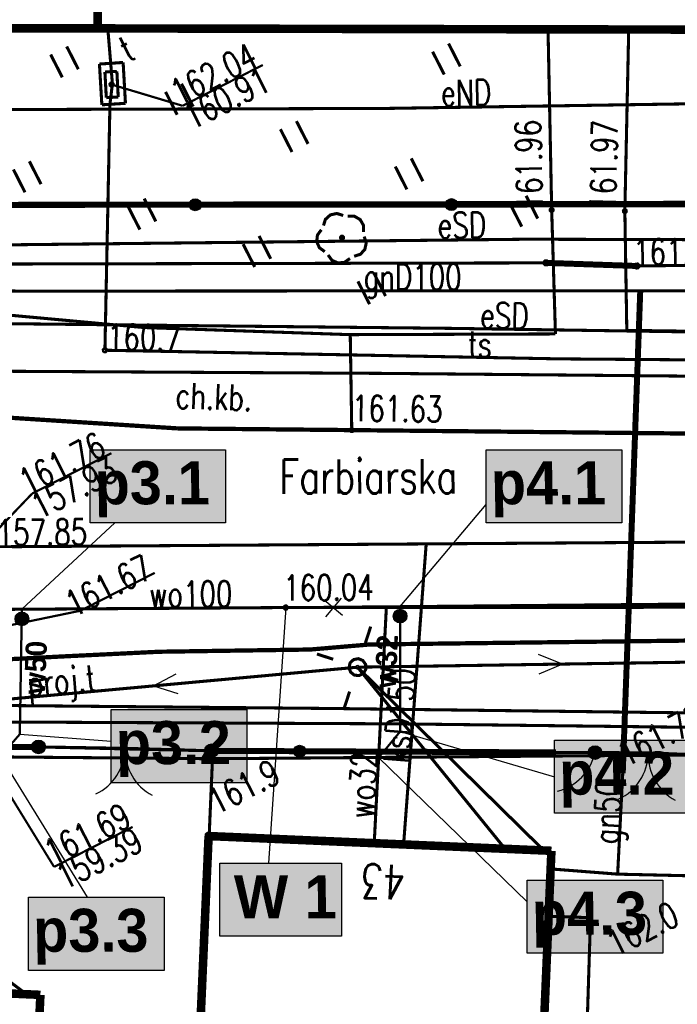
# Model space of a CAD drawing. Extents: x 0 to 7432618, y -40 to 5712028.
# Tile 71 of 165: x 7431246 to 7431265, y 5711647 to 5711676. Entities that reach past the tile are written whole.
import ezdxf
from ezdxf.enums import TextEntityAlignment as Align

# ---------------------------------------------------------------- set-up
doc = ezdxf.new("R2010")
doc.units = 0
doc.header["$MEASUREMENT"] = 0
for name, pattern in [('0', [1.5, 1, -0.5]), ('2218', [1, 0.5, -0.5]), ('3901', [0]), ('5102', [0])]:
    doc.linetypes.add(name, pattern=pattern)
for name, color, linetype in [('Dzialki', 7, 'Continuous'), ('EADTD_T_0', 7, 'Continuous'), ('EGBB_L_0', 7, 'Continuous'), ('EGBE_L_3', 7, 'Continuous'), ('OTK_E_T_1', 7, 'Continuous'), ('OTK_L_0', 7, 'Continuous'), ('OTK_L_1', 7, 'Continuous'), ('OTK_L_2', 7, 'Continuous'), ('OTO_L_0', 7, 'Continuous'), ('OTO_L_1', 7, 'Continuous'), ('OTO_L_2', 7, 'Continuous'), ('OTR_T_0', 7, 'Continuous'), ('OTR_T_1', 7, 'Continuous'), ('OTZ_L_3', 7, 'Continuous'), ('OTZ_T_0', 7, 'Continuous'), ('P_SUTP_E_T_0', 7, 'Continuous'), ('P_SUTP_L_0', 7, 'Continuous'), ('rysunek', 7, 'Continuous'), ('SUE_T_3', 7, 'Continuous'), ('SUEP_E_T_0', 7, 'Continuous'), ('SUEP_L_0', 7, 'Continuous'), ('SUER_T_0', 7, 'Continuous'), ('SUGP_E_T_0', 7, 'Continuous'), ('SUGP_L_0', 7, 'Continuous'), ('SUKP_E_T_0', 7, 'Continuous'), ('SUKP_L_0', 7, 'Continuous'), ('SUKR_T_0', 7, 'Continuous'), ('SUL_L_1', 7, 'Continuous'), ('SUP_E_T_1', 7, 'Continuous'), ('SUP_L_1', 7, 'Continuous'), ('SUP_T_2', 7, 'Continuous'), ('SUP_T_4', 7, 'Continuous'), ('SUTP_E_T_0', 7, 'Continuous'), ('SUTP_L_0', 7, 'Continuous'), ('SUTR_T_0', 7, 'Continuous'), ('SUWP_E_T_0', 7, 'Continuous'), ('SUWP_L_0', 7, 'Continuous'), ('SUWR_T_0', 7, 'Continuous'), ('Uzytki', 7, 'Continuous')]:
    doc.layers.add(name, color=color, linetype=linetype)
doc.layers.add('rura PRE', color=7, linetype='Continuous', lineweight=30, true_color=0x000000)
doc.layers.add('woda przyłącze', color=140, linetype='Continuous', lineweight=50)
doc.layers.add('woda sieć', color=150, linetype='Continuous', lineweight=70)
doc.styles.add('25', font='GOTHIC.TTF', dxfattribs={"oblique": 8, "height": 0.35})
doc.styles.add('STYL_ARIAL', font='simplex', dxfattribs={"width": 0.75, "oblique": 0.1})

# ---------------------------------------------------------------- blocks, each defined once
blk = doc.blocks.new('OTOB')
at = {"color": 0}
for centre, start, end in [((-1.5, 0), 0, 63.2606), ((1.5, 0), 116.7394, 180)]:
    blk.add_arc(centre, 1.5, start, end, dxfattribs=at)
blk = doc.blocks.new('KOGR')
at = {"color": 0}
for radius in [0.2, 0.18, 0.16, 0.14, 0.12, 0.1, 0.08, 0.06, 0.04, 0.02]:
    blk.add_circle((0, 0), radius, dxfattribs=at)
blk = doc.blocks.new('OTOF')
at = {"color": 0}
blk.add_arc((1.5, 0), 1.5, 116.7394, 180, dxfattribs=at)
blk = doc.blocks.new('SUCW')
at = {"color": 0}
for radius in [0.2, 0.18, 0.16, 0.14, 0.12, 0.1, 0.08, 0.06, 0.04, 0.02]:
    blk.add_circle((0, 0), radius, dxfattribs=at)

msp = doc.modelspace()

# ---------------------------------------------------------------- hatches: boundary and pattern name
at = {"layer": 'woda sieć', "linetype": 'ByBlock'}
for points in [[(7431251.665, 5711663.539), (7431247.7, 5711663.539), (7431247.7, 5711661.4), (7431251.665, 5711661.4)], [(7431263.265, 5711663.539), (7431259.3, 5711663.539), (7431259.3, 5711661.4), (7431263.265, 5711661.4)], [(7431252.286, 5711655.933), (7431248.32, 5711655.933), (7431248.32, 5711653.794), (7431252.286, 5711653.794)], [(7431265.265, 5711655.039), (7431261.3, 5711655.039), (7431261.3, 5711652.9), (7431265.265, 5711652.9)], [(7431255.065, 5711651.439), (7431251.5, 5711651.439), (7431251.5, 5711649.3), (7431255.065, 5711649.3)], [(7431264.465, 5711650.939), (7431260.5, 5711650.939), (7431260.5, 5711648.8), (7431264.465, 5711648.8)], [(7431249.865, 5711650.439), (7431245.9, 5711650.439), (7431245.9, 5711648.3), (7431249.865, 5711648.3)]]:
    msp.add_hatch(color=256, dxfattribs=at).paths.add_polyline_path(points)

# ---------------------------------------------------------------- linework, layer by layer
at = {"layer": 'Dzialki', "color": 18, "true_color": 0x000000, "const_width": 0.09}
for points in [[(7431225.485, 5711670.721), (7431270.646, 5711670.791)], [(7431251.284, 5711654.495), (7431229.731, 5711654.68)], [(7431249.961, 5711623.791), (7431251.284, 5711654.495)], [(7431265.782, 5711654.61), (7431251.284, 5711654.495)]]:
    msp.add_lwpolyline(points, dxfattribs=at)
at = {"layer": 'EGBB_L_0', "color": 18, "true_color": 0x000000, "const_width": 0.25}
for points in [[(7431247.92, 5711675.874), (7431247.999, 5711688.447)], [(7431242.786, 5711675.879), (7431247.92, 5711675.874)], [(7431247.92, 5711675.874), (7431270.606, 5711675.828)], [(7431251.17, 5711652.232), (7431250.67, 5711640.769)], [(7431261.206, 5711651.8), (7431251.17, 5711652.232)], [(7431260.715, 5711640.342), (7431261.206, 5711651.8)], [(7431246.246, 5711647.583), (7431235.534, 5711648.063)], [(7431245.852, 5711638.836), (7431246.246, 5711647.583)]]:
    msp.add_lwpolyline(points, dxfattribs=at)
at = {"layer": 'EGBE_L_3', "color": 18, "true_color": 0x000000, "const_width": 0.09}
for points in [[(7431261.124, 5711649.882), (7431260.884, 5711644.274)], [(7431262.351, 5711649.843), (7431261.124, 5711649.882)], [(7431262.174, 5711644.234), (7431262.351, 5711649.843)]]:
    msp.add_lwpolyline(points, dxfattribs=at)
at = {"layer": 'OTK_L_0', "color": 18, "linetype": '0', "true_color": 0x000000, "const_width": 0.09}
for points in [[(7431250.262, 5711664.165), (7431244.602, 5711664.525)], [(7431255.361, 5711664.115), (7431250.262, 5711664.165)], [(7431267.67, 5711663.989), (7431255.361, 5711664.115)], [(7431254.144, 5711657.692), (7431255.887, 5711657.84)], [(7431255.887, 5711657.84), (7431267.353, 5711657.98)], [(7431241.152, 5711657.178), (7431244.008, 5711657.339), (7431246.864, 5711657.488), (7431249.722, 5711657.627)], [(7431249.722, 5711657.627), (7431254.144, 5711657.692)]]:
    msp.add_lwpolyline(points, dxfattribs=at)
at = {"layer": 'OTK_L_1', "color": 18, "true_color": 0x000000, "const_width": 0.125}
for points in [[(7431244.602, 5711664.525), (7431250.262, 5711664.165)], [(7431250.262, 5711664.165), (7431255.361, 5711664.115)], [(7431255.361, 5711664.115), (7431267.67, 5711663.989)], [(7431254.144, 5711657.692), (7431255.887, 5711657.84)], [(7431255.887, 5711657.84), (7431267.353, 5711657.98)], [(7431241.152, 5711657.178), (7431244.008, 5711657.339), (7431246.864, 5711657.488), (7431249.722, 5711657.627)], [(7431249.722, 5711657.627), (7431254.144, 5711657.692)]]:
    msp.add_lwpolyline(points, dxfattribs=at)
at = {"layer": 'OTK_L_2', "color": 18, "linetype": '0', "true_color": 0x000000, "const_width": 0.09}
for points in [[(7431263.469, 5711675.843), (7431261.107, 5711675.847)], [(7431261.107, 5711675.847), (7431261.214, 5711670.557)], [(7431263.356, 5711670.526), (7431263.469, 5711675.843)], [(7431261.214, 5711670.557), (7431261.324, 5711666.93)], [(7431263.413, 5711667.035), (7431263.356, 5711670.526)], [(7431249.274, 5711667.118), (7431233.247, 5711668.593)], [(7431255.317, 5711666.909), (7431249.274, 5711667.118)], [(7431261.324, 5711666.93), (7431255.317, 5711666.909)], [(7431255.361, 5711664.115), (7431255.317, 5711666.909)], [(7431255.317, 5711666.909), (7431255.361, 5711664.115)], [(7431276.874, 5711666.849), (7431263.413, 5711667.035)], [(7431244.602, 5711664.525), (7431250.262, 5711664.165)], [(7431250.262, 5711664.165), (7431255.361, 5711664.115)], [(7431255.361, 5711664.115), (7431267.67, 5711663.989)], [(7431255.887, 5711657.84), (7431254.144, 5711657.692)], [(7431267.353, 5711657.98), (7431255.887, 5711657.84)], [(7431249.722, 5711657.627), (7431241.152, 5711657.178)], [(7431254.144, 5711657.692), (7431249.722, 5711657.627)], [(7431229.678, 5711654.8), (7431246.192, 5711654.841)], [(7431246.192, 5711654.841), (7431248.795, 5711654.798)], [(7431248.795, 5711654.798), (7431251.255, 5711654.727)], [(7431251.255, 5711654.727), (7431264.002, 5711654.668)], [(7431264.002, 5711654.668), (7431265.594, 5711654.604)]]:
    msp.add_lwpolyline(points, dxfattribs=at)
at = {"layer": 'OTO_L_0', "color": 18, "linetype": '3901', "true_color": 0x000000, "const_width": 0.175}
for points in [[(7431243.064, 5711670.706), (7431250.456, 5711670.711)], [(7431250.456, 5711670.711), (7431257.848, 5711670.717)], [(7431257.848, 5711670.717), (7431265.24, 5711670.722)], [(7431246.192, 5711654.841), (7431229.678, 5711654.8)], [(7431261.336, 5711654.68), (7431251.255, 5711654.727)]]:
    msp.add_lwpolyline(points, dxfattribs=at)
at = {"layer": 'OTO_L_0', "color": 18, "true_color": 0x000000}
for centre, radius in [((7431250.78, 5711670.711), 0.175), ((7431250.78, 5711670.711), 0.158), ((7431250.78, 5711670.711), 0.14), ((7431258.28, 5711670.717), 0.175), ((7431258.28, 5711670.717), 0.158), ((7431258.28, 5711670.717), 0.14), ((7431250.78, 5711670.711), 0.122), ((7431250.78, 5711670.711), 0.105), ((7431250.78, 5711670.711), 0.0875), ((7431250.78, 5711670.711), 0.07), ((7431250.78, 5711670.711), 0.0525), ((7431250.78, 5711670.711), 0.035), ((7431258.28, 5711670.717), 0.122), ((7431258.28, 5711670.717), 0.105), ((7431258.28, 5711670.717), 0.0875), ((7431258.28, 5711670.717), 0.07), ((7431258.28, 5711670.717), 0.0525), ((7431258.28, 5711670.717), 0.035), ((7431253.836, 5711654.715), 0.175), ((7431253.836, 5711654.715), 0.158), ((7431253.836, 5711654.715), 0.14), ((7431253.836, 5711654.715), 0.122), ((7431253.836, 5711654.715), 0.105), ((7431253.836, 5711654.715), 0.0875), ((7431253.836, 5711654.715), 0.07), ((7431253.836, 5711654.715), 0.0525), ((7431253.836, 5711654.715), 0.035)]:
    msp.add_circle(centre, radius, dxfattribs=at)
at = {"layer": 'OTO_L_1', "color": 18, "true_color": 0x000000, "const_width": 0.09}
for points in [[(7431251.255, 5711654.727), (7431246.192, 5711654.841)], [(7431246.192, 5711654.841), (7431251.255, 5711654.727)], [(7431265.594, 5711654.604), (7431262.482, 5711654.675)], [(7431262.482, 5711654.675), (7431265.594, 5711654.604)]]:
    msp.add_lwpolyline(points, dxfattribs=at)
at = {"layer": 'OTO_L_2', "color": 18, "true_color": 0x000000, "const_width": 0.09}
msp.add_lwpolyline([(7431262.482, 5711654.675), (7431261.336, 5711654.68)], dxfattribs=at)
at = {"layer": 'OTR_T_0', "color": 18, "true_color": 0x000000, "const_width": 0.09}
for points in [[(7431261.194, 5711670.597), (7431261.228, 5711670.6), (7431261.254, 5711670.577), (7431261.257, 5711670.543), (7431261.235, 5711670.517), (7431261.2, 5711670.514), (7431261.174, 5711670.537), (7431261.171, 5711670.571), (7431261.194, 5711670.597)], [(7431263.335, 5711670.566), (7431263.37, 5711670.569), (7431263.396, 5711670.546), (7431263.398, 5711670.512), (7431263.376, 5711670.486), (7431263.342, 5711670.483), (7431263.316, 5711670.505), (7431263.313, 5711670.54), (7431263.335, 5711670.566)], [(7431255.341, 5711664.155), (7431255.375, 5711664.157), (7431255.401, 5711664.135), (7431255.404, 5711664.101), (7431255.381, 5711664.075), (7431255.347, 5711664.072), (7431255.321, 5711664.094), (7431255.318, 5711664.128), (7431255.341, 5711664.155)]]:
    msp.add_lwpolyline(points, dxfattribs=at)
at = {"layer": 'OTR_T_1', "color": 18, "true_color": 0x000000, "const_width": 0.09}
for points in [[(7431251.121, 5711652.301), (7431251.155, 5711652.304), (7431251.181, 5711652.281), (7431251.184, 5711652.247), (7431251.161, 5711652.221), (7431251.127, 5711652.218), (7431251.101, 5711652.241), (7431251.098, 5711652.275), (7431251.121, 5711652.301)], [(7431263.681, 5711650.156), (7431263.716, 5711650.158), (7431263.742, 5711650.136), (7431263.745, 5711650.102), (7431263.722, 5711650.076), (7431263.688, 5711650.073), (7431263.662, 5711650.095), (7431263.659, 5711650.13), (7431263.681, 5711650.156)]]:
    msp.add_lwpolyline(points, dxfattribs=at)
at = {"layer": 'OTZ_L_3', "color": 18, "linetype": '0', "true_color": 0x000000, "const_width": 0.09}
for points in [[(7431247.92, 5711675.874), (7431242.786, 5711675.879)], [(7431261.107, 5711675.847), (7431247.92, 5711675.874)], [(7431261.214, 5711670.557), (7431261.107, 5711675.847)], [(7431258.536, 5711674.763), (7431258.195, 5711675.431)], [(7431247.356, 5711674.678), (7431247.015, 5711675.346)], [(7431258.068, 5711674.525), (7431257.727, 5711675.193)], [(7431246.888, 5711674.44), (7431246.547, 5711675.108)], [(7431250.25, 5711673.347), (7431249.91, 5711674.016)], [(7431250.718, 5711673.586), (7431250.378, 5711674.254)], [(7431254.081, 5711672.493), (7431253.74, 5711673.161)], [(7431253.613, 5711672.255), (7431253.272, 5711672.923)], [(7431246.263, 5711671.316), (7431245.923, 5711671.984)], [(7431257.443, 5711671.401), (7431257.103, 5711672.069)], [(7431245.795, 5711671.077), (7431245.455, 5711671.746)], [(7431256.975, 5711671.162), (7431256.635, 5711671.831)], [(7431249.626, 5711670.223), (7431249.285, 5711670.891)], [(7431260.806, 5711670.308), (7431260.465, 5711670.976)], [(7431249.158, 5711669.985), (7431248.817, 5711670.653)], [(7431260.338, 5711670.07), (7431259.997, 5711670.738)], [(7431261.324, 5711666.93), (7431261.214, 5711670.557)], [(7431252.988, 5711669.131), (7431252.648, 5711669.799)], [(7431252.52, 5711668.892), (7431252.18, 5711669.561)], [(7431233.247, 5711668.593), (7431249.274, 5711667.118)], [(7431256.351, 5711668.038), (7431256.01, 5711668.706)], [(7431255.883, 5711667.8), (7431255.542, 5711668.468)], [(7431249.274, 5711667.118), (7431255.317, 5711666.909)], [(7431255.317, 5711666.909), (7431261.324, 5711666.93)]]:
    msp.add_lwpolyline(points, dxfattribs=at)
at = {"layer": 'OTZ_T_0', "color": 96, "true_color": 0x008000, "const_width": 0.09}
for points in [[(7431254.532, 5711670.102), (7431254.592, 5711670.286), (7431254.736, 5711670.416), (7431254.926, 5711670.456), (7431255.11, 5711670.397)], [(7431255.246, 5711670.375), (7431255.439, 5711670.375), (7431255.607, 5711670.278), (7431255.704, 5711670.11), (7431255.704, 5711669.916)], [(7431254.571, 5711669.339), (7431254.415, 5711669.453), (7431254.336, 5711669.63), (7431254.356, 5711669.823), (7431254.47, 5711669.98)], [(7431255.056, 5711669.788), (7431255.091, 5711669.79), (7431255.117, 5711669.768), (7431255.12, 5711669.734), (7431255.097, 5711669.707), (7431255.063, 5711669.705), (7431255.037, 5711669.727), (7431255.034, 5711669.761), (7431255.056, 5711669.788)], [(7431255.726, 5711669.781), (7431255.785, 5711669.596), (7431255.745, 5711669.407), (7431255.616, 5711669.263), (7431255.431, 5711669.203)], [(7431255.309, 5711669.14), (7431255.152, 5711669.027), (7431254.959, 5711669.007), (7431254.782, 5711669.085), (7431254.668, 5711669.242)]]:
    msp.add_lwpolyline(points, dxfattribs=at)
at = {"layer": 'P_SUTP_L_0', "color": 30, "linetype": '0', "true_color": 0xff9100, "const_width": 0.09}
for points in [[(7431255.53, 5711657.175), (7431279.118, 5711657.533)], [(7431235.522, 5711655.341), (7431255.53, 5711657.175)], [(7431255.53, 5711657.175), (7431259.849, 5711651.859)], [(7431235.522, 5711655.341), (7431245.842, 5711647.601)]]:
    msp.add_lwpolyline(points, dxfattribs=at)
at = {"layer": 'rura PRE', "color": 1, "linetype": 'ByBlock'}
for points in [[(7431254.549, 5711659.151), (7431255.091, 5711658.697)], [(7431255.047, 5711659.195), (7431254.593, 5711658.653)]]:
    msp.add_lwpolyline(points, dxfattribs=at)
at = {"layer": 'rysunek', "linetype": 'ByBlock', "transparency": 33554676}
for points in [[(7431247.7, 5711663.539), (7431251.665, 5711663.539), (7431251.665, 5711661.4), (7431247.7, 5711661.4)], [(7431247.7, 5711663.539), (7431251.665, 5711663.539), (7431251.665, 5711661.4), (7431247.7, 5711661.4)], [(7431259.3, 5711663.539), (7431263.265, 5711663.539), (7431263.265, 5711661.4), (7431259.3, 5711661.4)], [(7431259.3, 5711663.539), (7431263.265, 5711663.539), (7431263.265, 5711661.4), (7431259.3, 5711661.4)], [(7431248.32, 5711655.933), (7431252.286, 5711655.933), (7431252.286, 5711653.794), (7431248.32, 5711653.794)], [(7431248.32, 5711655.933), (7431252.286, 5711655.933), (7431252.286, 5711653.794), (7431248.32, 5711653.794)], [(7431261.3, 5711655.039), (7431265.265, 5711655.039), (7431265.265, 5711652.9), (7431261.3, 5711652.9)], [(7431261.3, 5711655.039), (7431265.265, 5711655.039), (7431265.265, 5711652.9), (7431261.3, 5711652.9)], [(7431251.5, 5711651.439), (7431255.065, 5711651.439), (7431255.065, 5711649.3), (7431251.5, 5711649.3)], [(7431251.5, 5711651.439), (7431255.065, 5711651.439), (7431255.065, 5711649.3), (7431251.5, 5711649.3)], [(7431260.5, 5711650.939), (7431264.465, 5711650.939), (7431264.465, 5711648.8), (7431260.5, 5711648.8)], [(7431260.5, 5711650.939), (7431264.465, 5711650.939), (7431264.465, 5711648.8), (7431260.5, 5711648.8)], [(7431245.9, 5711650.439), (7431249.865, 5711650.439), (7431249.865, 5711648.3), (7431245.9, 5711648.3)], [(7431245.9, 5711650.439), (7431249.865, 5711650.439), (7431249.865, 5711648.3), (7431245.9, 5711648.3)]]:
    msp.add_lwpolyline(points, close=True, dxfattribs=at)
at = {"layer": 'rysunek', "linetype": 'ByBlock'}
for points in [[(7431256.775, 5711658.952), (7431259.3, 5711661.937)], [(7431245.705, 5711658.871), (7431248.427, 5711661.4)], [(7431256.781, 5711655.292), (7431261.3, 5711653.97)], [(7431245.647, 5711655.211), (7431248.32, 5711655.007)], [(7431245.077, 5711654.56), (7431247.619, 5711650.439)], [(7431256.148, 5711654.534), (7431260.5, 5711650.31)]]:
    msp.add_lwpolyline(points, dxfattribs=at)
at = {"layer": 'rysunek', "flags": 128}
msp.add_lwpolyline([(7431253.428, 5711658.921), (7431252.922, 5711651.439)], dxfattribs=at)
at = {"layer": 'SUE_T_3', "color": 18, "true_color": 0x000000, "const_width": 0.09}
for points in [[(7431255.762, 5711657.888), (7431255.916, 5711658.364)], [(7431254.817, 5711657.407), (7431254.341, 5711657.561)], [(7431255.416, 5711657.398), (7431255.555, 5711657.424), (7431255.685, 5711657.371), (7431255.767, 5711657.256), (7431255.773, 5711657.115), (7431255.702, 5711656.993), (7431255.576, 5711656.929), (7431255.436, 5711656.943), (7431255.326, 5711657.031), (7431255.28, 5711657.164), (7431255.314, 5711657.301), (7431255.416, 5711657.398)], [(7431255.519, 5711657.197), (7431255.538, 5711657.199), (7431255.552, 5711657.186), (7431255.554, 5711657.167), (7431255.541, 5711657.153), (7431255.522, 5711657.151), (7431255.508, 5711657.164), (7431255.506, 5711657.183), (7431255.519, 5711657.197)], [(7431256.243, 5711656.943), (7431256.719, 5711656.789)], [(7431255.298, 5711656.462), (7431255.144, 5711655.986)]]:
    msp.add_lwpolyline(points, dxfattribs=at)
at = {"layer": 'SUEP_L_0', "color": 1, "true_color": 0xff0000}
for p, q in [((7431261.529, 5711657.266), (7431260.832, 5711657.542)), ((7431261.529, 5711657.266), (7431260.841, 5711656.969)), ((7431249.555, 5711656.627), (7431250.219, 5711656.976)), ((7431249.555, 5711656.627), (7431250.271, 5711656.405))]:
    msp.add_line(p, q, dxfattribs=at)
at = {"layer": 'SUEP_L_0', "color": 1, "true_color": 0xff0000, "const_width": 0.09}
for points in [[(7431256.399, 5711673.532), (7431271.634, 5711673.764)], [(7431240.755, 5711673.485), (7431256.399, 5711673.532)], [(7431260.495, 5711669.703), (7431245.191, 5711669.537)], [(7431273.124, 5711669.669), (7431260.495, 5711669.703)], [(7431261.048, 5711669.01), (7431243.884, 5711668.974)], [(7431263.71, 5711668.919), (7431261.048, 5711669.01)], [(7431275.162, 5711669.064), (7431263.71, 5711668.919)], [(7431258.299, 5711667.093), (7431243.495, 5711667.249)], [(7431275.563, 5711666.837), (7431258.299, 5711667.093)], [(7431254.788, 5711655.966), (7431235.225, 5711656.144)], [(7431273.153, 5711655.739), (7431254.788, 5711655.966)], [(7431256.746, 5711655.516), (7431238.892, 5711655.6)], [(7431265.27, 5711655.415), (7431256.746, 5711655.516)]]:
    msp.add_lwpolyline(points, dxfattribs=at)
at = {"layer": 'SUEP_L_0', "color": 1, "linetype": '5102', "true_color": 0xff0000, "const_width": 0.09}
for points in [[(7431279.118, 5711657.533), (7431255.53, 5711657.175)], [(7431235.522, 5711655.341), (7431255.53, 5711657.175)], [(7431260.96, 5711651.834), (7431255.53, 5711657.175)]]:
    msp.add_lwpolyline(points, dxfattribs=at)
at = {"layer": 'SUER_T_0', "color": 1, "true_color": 0xff0000, "const_width": 0.09}
for points in [[(7431261.02, 5711669.066), (7431261.068, 5711669.07), (7431261.104, 5711669.039), (7431261.108, 5711668.991), (7431261.077, 5711668.954), (7431261.029, 5711668.951), (7431260.993, 5711668.982), (7431260.989, 5711669.03), (7431261.02, 5711669.066)], [(7431263.682, 5711668.974), (7431263.729, 5711668.978), (7431263.766, 5711668.947), (7431263.769, 5711668.899), (7431263.738, 5711668.863), (7431263.691, 5711668.859), (7431263.654, 5711668.89), (7431263.651, 5711668.938), (7431263.682, 5711668.974)]]:
    msp.add_lwpolyline(points, dxfattribs=at)
at = {"layer": 'SUGP_L_0', "color": 56, "true_color": 0x808000, "const_width": 0.09}
for points in [[(7431237.016, 5711668.277), (7431245.782, 5711668.183)], [(7431245.782, 5711668.183), (7431263.807, 5711668.195)], [(7431263.807, 5711668.195), (7431263.294, 5711654.069)], [(7431263.807, 5711668.195), (7431284.938, 5711668.194)], [(7431263.294, 5711654.069), (7431263.145, 5711651.117)], [(7431263.145, 5711651.117), (7431261.183, 5711651.27)], [(7431263.145, 5711651.117), (7431268.749, 5711650.988)]]:
    msp.add_lwpolyline(points, dxfattribs=at)
at = {"layer": 'SUKP_L_0', "color": 36, "true_color": 0x803300, "const_width": 0.09}
for points in [[(7431291.722, 5711661.014), (7431244.51, 5711660.696)], [(7431257.54, 5711660.784), (7431256.879, 5711651.987)]]:
    msp.add_lwpolyline(points, dxfattribs=at)
at = {"layer": 'SUKR_T_0', "color": 36, "true_color": 0x803300, "const_width": 0.065}
for points in [[(7431246.005, 5711662.257), (7431248.327, 5711663.44)], [(7431244.51, 5711660.696), (7431246.005, 5711662.257)], [(7431242.785, 5711657.606), (7431246.647, 5711651.329)], [(7431246.647, 5711651.329), (7431248.944, 5711652.499)]]:
    msp.add_lwpolyline(points, dxfattribs=at)
at = {"layer": 'SUL_L_1', "color": 18, "true_color": 0x000000, "const_width": 0.175}
for points in [[(7431261.048, 5711669.01), (7431263.71, 5711668.919)], [(7431263.294, 5711654.069), (7431263.807, 5711668.195)]]:
    msp.add_lwpolyline(points, dxfattribs=at)
at = {"layer": 'SUP_L_1', "color": 30, "true_color": 0xff9100, "const_width": 0.09}
for points in [[(7431248.668, 5711674.877), (7431247.975, 5711674.83)], [(7431248.736, 5711673.681), (7431248.668, 5711674.877)], [(7431247.975, 5711674.83), (7431248.045, 5711673.637)], [(7431248.045, 5711673.637), (7431248.736, 5711673.681)]]:
    msp.add_lwpolyline(points, dxfattribs=at)
at = {"layer": 'SUP_T_2', "color": 18, "true_color": 0x000000, "const_width": 0.09}
msp.add_lwpolyline([(7431255.416, 5711657.398), (7431255.555, 5711657.424), (7431255.685, 5711657.371), (7431255.767, 5711657.256), (7431255.773, 5711657.115), (7431255.702, 5711656.993), (7431255.576, 5711656.929), (7431255.436, 5711656.943), (7431255.326, 5711657.031), (7431255.28, 5711657.164), (7431255.314, 5711657.301), (7431255.416, 5711657.398)], dxfattribs=at)
at = {"layer": 'SUP_T_4', "color": 18, "true_color": 0x000000, "const_width": 0.09}
for points in [[(7431248.485, 5711674.615), (7431248.135, 5711674.596)], [(7431248.135, 5711674.596), (7431248.175, 5711673.847)], [(7431248.524, 5711673.866), (7431248.485, 5711674.615)], [(7431248.175, 5711673.847), (7431248.524, 5711673.866)]]:
    msp.add_lwpolyline(points, dxfattribs=at)
at = {"layer": 'SUTP_L_0', "color": 30, "true_color": 0xff9100, "const_width": 0.09}
for points in [[(7431248.354, 5711674.254), (7431248.219, 5711675.873)], [(7431248.282, 5711673.656), (7431248.354, 5711674.254)], [(7431248.135, 5711666.453), (7431248.282, 5711673.656)], [(7431261.444, 5711666.2), (7431248.135, 5711666.453)], [(7431276.422, 5711666.088), (7431261.444, 5711666.2)], [(7431256.22, 5711665.776), (7431242.68, 5711665.852)], [(7431278.579, 5711665.574), (7431256.22, 5711665.776)]]:
    msp.add_lwpolyline(points, dxfattribs=at)
at = {"layer": 'SUTR_T_0', "color": 30, "true_color": 0xff9100, "const_width": 0.065}
for points in [[(7431250.41, 5711673.608), (7431252.756, 5711674.803)], [(7431248.301, 5711674.287), (7431248.349, 5711674.291), (7431248.386, 5711674.26), (7431248.389, 5711674.212), (7431248.358, 5711674.175), (7431248.311, 5711674.172), (7431248.274, 5711674.203), (7431248.27, 5711674.25), (7431248.301, 5711674.287)], [(7431248.33, 5711674.231), (7431250.41, 5711673.608)], [(7431248.106, 5711666.509), (7431248.154, 5711666.512), (7431248.191, 5711666.481), (7431248.194, 5711666.434), (7431248.163, 5711666.397), (7431248.116, 5711666.393), (7431248.079, 5711666.424), (7431248.075, 5711666.472), (7431248.106, 5711666.509)]]:
    msp.add_lwpolyline(points, dxfattribs=at)
at = {"layer": 'SUWP_L_0', "color": 5, "true_color": 0x0000ff, "const_width": 0.09}
for points in [[(7431253.428, 5711658.921), (7431245.405, 5711658.869)], [(7431256.374, 5711658.927), (7431253.428, 5711658.921)], [(7431256.374, 5711658.927), (7431256.019, 5711652.024)], [(7431256.383, 5711658.92), (7431270.145, 5711658.935)]]:
    msp.add_lwpolyline(points, dxfattribs=at)
at = {"layer": 'SUWR_T_0', "color": 5, "true_color": 0x0000ff, "const_width": 0.065}
for points in [[(7431247.419, 5711658.828), (7431249.595, 5711659.937)], [(7431245.029, 5711658.334), (7431247.419, 5711658.828)], [(7431253.4, 5711658.977), (7431253.447, 5711658.98), (7431253.484, 5711658.949), (7431253.488, 5711658.902), (7431253.457, 5711658.865), (7431253.409, 5711658.862), (7431253.372, 5711658.893), (7431253.369, 5711658.94), (7431253.4, 5711658.977)]]:
    msp.add_lwpolyline(points, dxfattribs=at)
at = {"layer": 'Uzytki', "color": 96, "linetype": '2218', "true_color": 0x008000, "const_width": 0.09}
for points in [[(7431225.485, 5711670.721), (7431270.646, 5711670.791)], [(7431251.284, 5711654.495), (7431229.731, 5711654.68)], [(7431265.782, 5711654.61), (7431251.284, 5711654.495)]]:
    msp.add_lwpolyline(points, dxfattribs=at)
at = {"layer": 'woda przyłącze', "linetype": 'ByBlock'}
for points in [[(7431245.705, 5711658.871), (7431245.647, 5711655.211), (7431245.077, 5711654.56)], [(7431256.775, 5711658.952), (7431256.781, 5711655.292), (7431256.143, 5711654.52)]]:
    msp.add_lwpolyline(points, dxfattribs=at)
at = {"layer": 'woda sieć', "linetype": 'ByBlock'}
msp.add_lwpolyline([(7431253.428, 5711658.921), (7431256.775, 5711658.952), (7431269.72, 5711659.073), (7431283.33, 5711659.201), (7431283.833, 5711659.205), (7431292.399, 5711659.285), (7431299.63, 5711659.269), (7431306.414, 5711659.195), (7431318.176, 5711659.232), (7431324.091, 5711659.257), (7431333.577, 5711659.311), (7431340.287, 5711659.371), (7431371.118, 5711659.234), (7431374.829, 5711659.245), (7431389.323, 5711659.291), (7431403.071, 5711659.265), (7431412, 5711659.245), (7431425.45, 5711659.216), (7431481.299, 5711658.733), (7431494.576, 5711658.798), (7431515.35, 5711658.904), (7431528.247, 5711658.957), (7431555.854, 5711658.747), (7431555.854, 5711658.747)], dxfattribs=at)

# ---------------------------------------------------------------- block references
at = {"layer": 'OTO_L_1', "color": 18, "true_color": 0x000000}
for name, p, rotation in [('KOGR', (7431246.192, 5711654.841), 27), ('KOGR', (7431251.255, 5711654.727), 27), ('OTOB', (7431248.723, 5711654.784), 178.71349), ('KOGR', (7431262.482, 5711654.675), 27), ('OTOB', (7431264.038, 5711654.639), 178.69058)]:
    msp.add_blockref(name, p, dxfattribs=dict(at, rotation=rotation))
at = {"layer": 'OTO_L_2', "color": 18, "true_color": 0x000000, "rotation": 167.43196}
msp.add_blockref('OTOF', (7431262.482, 5711654.675), dxfattribs=at)
at = {"layer": 'rura PRE', "rotation": 17.53284092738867}
for p in [(7431245.706, 5711658.588), (7431256.776, 5711658.669)]:
    msp.add_blockref('SUCW', p, dxfattribs=at)

# ---------------------------------------------------------------- texts
at = {"layer": 'EADTD_T_0', "color": 18, "true_color": 0x000000, "style": 'STYL_ARIAL', "width": 0.75}
msp.add_text('43', height=1, rotation=177.57, dxfattribs=at).set_placement((7431256.31, 5711651.695), align=Align.BOTTOM_CENTER)
at = {"layer": 'OTK_E_T_1', "color": 18, "true_color": 0x000000, "style": 'STYL_ARIAL', "width": 0.75}
msp.add_text('ch.kb.', height=0.75, rotation=358.019, dxfattribs=at).set_placement((7431251.325, 5711665.092), align=Align.MIDDLE_CENTER)
at = {"layer": 'OTR_T_0', "color": 18, "true_color": 0x000000, "style": 'STYL_ARIAL', "width": 0.75}
for s, rotation, p in [('161.96', 91.1582, (7431261.172, 5711670.556)), ('161.97', 88.7768, (7431263.314, 5711670.527)), ('161.63', 359.4149, (7431255.361, 5711664.156))]:
    msp.add_text(s, height=0.75, rotation=rotation, dxfattribs=at).set_placement(p, align=Align.BOTTOM_LEFT)
at = {"layer": 'OTR_T_1', "color": 18, "true_color": 0x000000, "style": 'STYL_ARIAL', "width": 0.75}
msp.add_text('161.9', height=0.75, rotation=27, dxfattribs=at).set_placement((7431251.504, 5711652.648), align=Align.BOTTOM_LEFT)
msp.add_text('162.0', height=0.75, rotation=27, dxfattribs=at).set_placement((7431263.703, 5711649.847), align=Align.TOP_CENTER)
at = {"layer": 'P_SUTP_E_T_0', "color": 30, "true_color": 0xff9100, "style": 'STYL_ARIAL', "width": 0.75}
msp.add_text('proj.t', height=0.75, rotation=5.2357, dxfattribs=at).set_placement((7431246.862, 5711656.779), align=Align.MIDDLE_CENTER)
at = {"layer": 'rura PRE', "color": 18, "true_color": 0x000000, "style": 'STYL_ARIAL', "width": 0.75}
msp.add_text('Farbiarska', height=1, rotation=0.0888, dxfattribs=at).set_placement((7431255.851, 5711661.958), align=Align.BOTTOM_CENTER)
at = {"layer": 'SUEP_E_T_0', "color": 1, "true_color": 0xff0000, "style": 'STYL_ARIAL', "width": 0.75}
for s, rotation, p in [('eND', 0.8722, (7431258.706, 5711673.994)), ('eSD', 0.6201, (7431258.581, 5711670.114)), ('eSD', 359.1488, (7431259.83, 5711667.466))]:
    msp.add_text(s, height=0.75, rotation=rotation, dxfattribs=at).set_placement(p, align=Align.MIDDLE_CENTER)
at = {"layer": 'SUER_T_0', "color": 1, "true_color": 0xff0000, "style": 'STYL_ARIAL', "width": 0.75}
msp.add_text('161.1', height=0.75, rotation=0.7258, dxfattribs=at).set_placement((7431263.598, 5711669.325), align=Align.MIDDLE_LEFT)
at = {"layer": 'SUGP_E_T_0', "color": 56, "true_color": 0x808000, "style": 'STYL_ARIAL', "width": 0.75}
for s, rotation, p in [('gnD100', 0.0406, (7431257.143, 5711668.602)), ('gn50', 87.1058, (7431262.847, 5711652.94))]:
    msp.add_text(s, height=0.75, rotation=rotation, dxfattribs=at).set_placement(p, align=Align.MIDDLE_CENTER)
at = {"layer": 'SUKP_E_T_0', "color": 36, "true_color": 0x803300, "style": 'STYL_ARIAL', "width": 0.75}
msp.add_text('ksD150', height=0.75, rotation=85.68, dxfattribs=at).set_placement((7431256.761, 5711655.759), align=Align.MIDDLE_CENTER)
at = {"layer": 'SUKR_T_0', "color": 36, "true_color": 0x803300, "style": 'STYL_ARIAL', "width": 0.75}
for s, p in [('161.76', (7431245.526, 5711662.877)), ('157.93', (7431245.88, 5711662.162)), ('161.69', (7431246.264, 5711652.024)), ('159.39', (7431246.613, 5711651.31))]:
    msp.add_text(s, height=0.75, rotation=27, dxfattribs=at).set_placement(p, align=Align.TOP_LEFT)
msp.add_text('157.85', height=0.75, rotation=0.3861, dxfattribs=at).set_placement((7431244.963, 5711661.116), align=Align.MIDDLE_LEFT)
at = {"layer": 'SUP_E_T_1', "color": 18, "true_color": 0x000000, "style": 'STYL_ARIAL', "width": 0.75}
msp.add_text('t', height=0.75, rotation=27, dxfattribs=at).set_placement((7431248.909, 5711674.688), align=Align.BOTTOM_LEFT)
at = {"layer": 'SUTP_E_T_0', "color": 30, "true_color": 0xff9100, "style": 'STYL_ARIAL', "width": 0.75}
msp.add_text('ts', height=0.75, rotation=358.9103, dxfattribs=at).set_placement((7431259.111, 5711666.625), align=Align.MIDDLE_CENTER)
at = {"layer": 'SUTR_T_0', "color": 30, "true_color": 0xff9100, "style": 'STYL_ARIAL', "width": 0.75}
for s, p in [('162.04', (7431249.967, 5711674.275)), ('160.91', (7431250.341, 5711673.564))]:
    msp.add_text(s, height=0.75, rotation=27, dxfattribs=at).set_placement(p, align=Align.TOP_LEFT)
msp.add_text('160.7', height=0.75, rotation=358.914, dxfattribs=at).set_placement((7431248.195, 5711666.847), align=Align.MIDDLE_LEFT)
at = {"layer": 'SUWP_E_T_0', "color": 5, "true_color": 0x0000ff, "style": 'STYL_ARIAL', "width": 0.75}
for s, rotation, p in [('wo100', 0.3712, (7431250.649, 5711659.316)), ('wo32', 87.057, (7431255.685, 5711653.731))]:
    msp.add_text(s, height=0.75, rotation=rotation, dxfattribs=at).set_placement(p, align=Align.MIDDLE_CENTER)
at = {"layer": 'SUWR_T_0', "color": 5, "true_color": 0x0000ff, "style": 'STYL_ARIAL', "width": 0.75}
for s, rotation, p in [('161.67', 27, (7431247.055, 5711658.961)), ('160.04', 0.4616, (7431253.353, 5711659.496))]:
    msp.add_text(s, height=0.75, rotation=rotation, dxfattribs=at).set_placement(p, align=Align.MIDDLE_LEFT)
msp.add_text('161.78', height=0.75, rotation=27, dxfattribs=at).set_placement((7431265.853, 5711655.253), align=Align.BOTTOM_RIGHT)
at = {"layer": 'woda przyłącze', "color": 0, "char_height": 1.26, "attachment_point": 1, "style": '25'}
for s, insert in [('\\fCentury Gothic|b1|i0;\\Q-1;p3.1', (7431247.843, 5711663.204)), ('\\fCentury Gothic|b1|i0;\\Q-1;p4.1', (7431259.443, 5711663.204)), ('\\fCentury Gothic|b1|i0;\\Q-1;p3.2', (7431248.464, 5711655.598)), ('\\fCentury Gothic|b1|i0;\\Q-1;p4.2', (7431261.443, 5711654.704)), ('\\fCentury Gothic|b1|i0;\\Q-1;W 1', (7431251.93, 5711651.081)), ('\\fCentury Gothic|b1|i0;\\Q-1;p4.3', (7431260.643, 5711650.604)), ('\\fCentury Gothic|b1|i0;\\Q-1;p3.3', (7431246.043, 5711650.104))]:
    msp.add_mtext_dynamic_manual_height_columns(s, width=15.63873, gutter_width=5, heights=[0], dxfattribs=dict(at, insert=insert))
at = {"layer": 'woda przyłącze', "char_height": 0.6174, "attachment_point": 1, "rotation": 87.6233, "style": '25'}
for s, insert in [('\\fCentury Gothic|b1|i0;\\Q-1;w50', (7431245.76, 5711656.407)), ('\\fCentury Gothic|b1|i0;\\Q-1;w32', (7431256.034, 5711656.582))]:
    msp.add_mtext_dynamic_manual_height_columns(s, width=7.66298, gutter_width=5, heights=[0], dxfattribs=dict(at, insert=insert))

doc.saveas('drawing.dxf')
